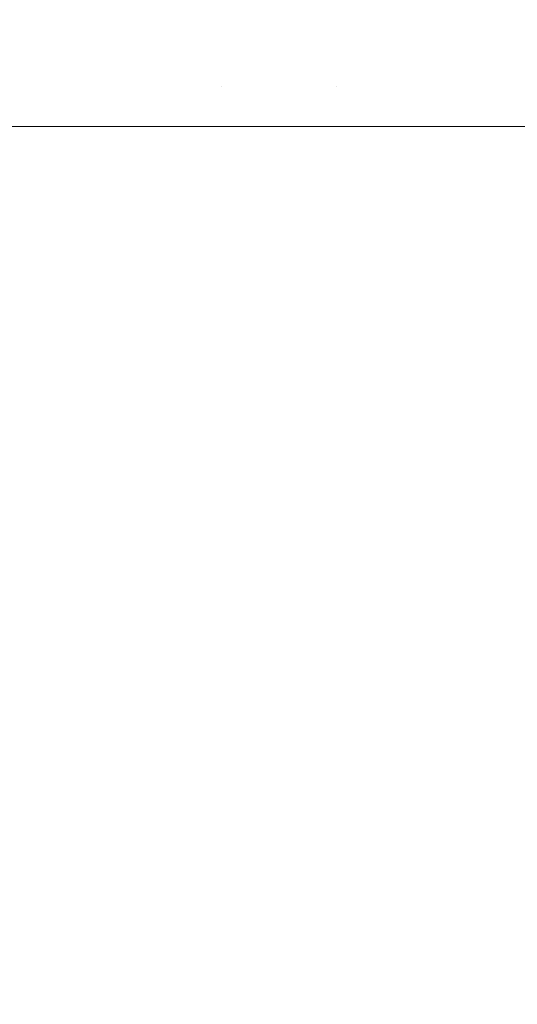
# Model space of a CAD drawing. Header units: centimetres. Extents: x -62 to 63, y 4 to 6.
# Tile 73 of 256: x -62.055 to -62.0388, y 5.8716 to 5.9037. Entities that reach past the tile are written whole.
import ezdxf

# ---------------------------------------------------------------- set-up
doc = ezdxf.new("R2010")
doc.units = ezdxf.units.CM
doc.header["$LTSCALE"] = 2.54
doc.layers.add('Lucido design-1', color=7, linetype='Continuous')

# ---------------------------------------------------------------- blocks, each defined once
blk = doc.blocks.new('Gruppo-4-1')
at = {"color": 7, "linetype": 'Continuous', "lineweight": 9}
for points, invisible_edges in [([(-62.055447, 5.902967, -2276.272546), (-62.051971, 5.902921, -2276.270043), (-62.051842, 5.904306, -2276.270043), (-62.055315, 5.904377, -2276.272546)], 15), ([(-62.051842, 5.904306, -2276.974297), (-62.051971, 5.902921, -2276.974297), (-62.055447, 5.902967, -2276.971794), (-62.055315, 5.904377, -2276.971794)], 15), ([(-62.048229, 5.904232, -2276.267604), (-62.051842, 5.904306, -2276.270043), (-62.051971, 5.902921, -2276.270043), (-62.048356, 5.902872, -2276.267604)], 15), ([(-62.048229, 5.904232, -2276.976736), (-62.048356, 5.902872, -2276.976736), (-62.051971, 5.902921, -2276.974297), (-62.051842, 5.904306, -2276.974297)], 15), ([(-62.048356, 5.902872, -2276.267604), (-62.04461, 5.902821, -2276.26523), (-62.044485, 5.904156, -2276.26523), (-62.048229, 5.904232, -2276.267604)], 15), ([(-62.044485, 5.904156, -2276.979109), (-62.04461, 5.902821, -2276.979109), (-62.048356, 5.902872, -2276.976736), (-62.048229, 5.904232, -2276.976736)], 15), ([(-62.044485, 5.904156, -2276.26523), (-62.04461, 5.902821, -2276.26523), (-62.040741, 5.902769, -2276.262924), (-62.040619, 5.904077, -2276.262924)], 15), ([(-62.040619, 5.904077, -2276.981416), (-62.040741, 5.902769, -2276.981416), (-62.04461, 5.902821, -2276.979109), (-62.044485, 5.904156, -2276.979109)], 15), ([(-62.040619, 5.904077, -2276.262924), (-62.040741, 5.902769, -2276.262924), (-62.036758, 5.902715, -2276.260685), (-62.036638, 5.903995, -2276.260685)], 15), ([(-62.036638, 5.903995, -2276.983655), (-62.036758, 5.902715, -2276.983655), (-62.040741, 5.902769, -2276.981416), (-62.040619, 5.904077, -2276.981416)], 15), ([(-62.055525, 5.901579, -2276.272546), (-62.052048, 5.901556, -2276.270043), (-62.051971, 5.902921, -2276.270043), (-62.055447, 5.902967, -2276.272546)], 15), ([(-62.055525, 5.901579, -2276.971794), (-62.055447, 5.902967, -2276.971794), (-62.051971, 5.902921, -2276.974297), (-62.052048, 5.901556, -2276.974297)], 15), ([(-62.048431, 5.901532, -2276.267604), (-62.048356, 5.902872, -2276.267604), (-62.051971, 5.902921, -2276.270043), (-62.052048, 5.901556, -2276.270043)], 15), ([(-62.052048, 5.901556, -2276.974297), (-62.051971, 5.902921, -2276.974297), (-62.048356, 5.902872, -2276.976736), (-62.048431, 5.901532, -2276.976736)], 15), ([(-62.044683, 5.901507, -2276.26523), (-62.04461, 5.902821, -2276.26523), (-62.048356, 5.902872, -2276.267604), (-62.048431, 5.901532, -2276.267604)], 15), ([(-62.048431, 5.901532, -2276.976736), (-62.048356, 5.902872, -2276.976736), (-62.04461, 5.902821, -2276.979109), (-62.044683, 5.901507, -2276.979109)], 15), ([(-62.040813, 5.901481, -2276.262924), (-62.040741, 5.902769, -2276.262924), (-62.04461, 5.902821, -2276.26523), (-62.044683, 5.901507, -2276.26523)], 15), ([(-62.044683, 5.901507, -2276.979109), (-62.04461, 5.902821, -2276.979109), (-62.040741, 5.902769, -2276.981416), (-62.040813, 5.901481, -2276.981416)], 15), ([(-62.036828, 5.901454, -2276.260685), (-62.036758, 5.902715, -2276.260685), (-62.040741, 5.902769, -2276.262924), (-62.040813, 5.901481, -2276.262924)], 15), ([(-62.040813, 5.901481, -2276.981416), (-62.040741, 5.902769, -2276.981416), (-62.036758, 5.902715, -2276.983655), (-62.036828, 5.901454, -2276.983655)], 15), ([(-62.052048, 5.901556, -2276.974297), (-62.051977, 5.900212, -2276.974363), (-62.056191, 5.900212, -2276.971314), (-62.055525, 5.901579, -2276.971794)], 13), ([(-62.056024, 5.900212, -2276.272901), (-62.051788, 5.900212, -2276.269845), (-62.052048, 5.901556, -2276.270043), (-62.055525, 5.901579, -2276.272546)], 14), ([(-62.048431, 5.901532, -2276.267604), (-62.052048, 5.901556, -2276.270043), (-62.051788, 5.900212, -2276.269845)], 11), ([(-62.051977, 5.900212, -2276.974363), (-62.052048, 5.901556, -2276.974297), (-62.048431, 5.901532, -2276.976736)], 11), ([(-62.048431, 5.901532, -2276.976736), (-62.047206, 5.900212, -2276.977543), (-62.051977, 5.900212, -2276.974363)], 9), ([(-62.051788, 5.900212, -2276.269845), (-62.048443, 5.900212, -2276.267623), (-62.048431, 5.901532, -2276.267604)], 10), ([(-62.048431, 5.901532, -2276.267604), (-62.048443, 5.900212, -2276.267623), (-62.046992, 5.900212, -2276.26666)], 9), ([(-62.044683, 5.901507, -2276.26523), (-62.048431, 5.901532, -2276.267604), (-62.046992, 5.900212, -2276.26666)], 11), ([(-62.044683, 5.901507, -2276.979109), (-62.047206, 5.900212, -2276.977543), (-62.048431, 5.901532, -2276.976736)], 11), ([(-62.041811, 5.900212, -2276.980848), (-62.047206, 5.900212, -2276.977543), (-62.044683, 5.901507, -2276.979109)], 10), ([(-62.046992, 5.900212, -2276.26666), (-62.044692, 5.900212, -2276.265256), (-62.044683, 5.901507, -2276.26523)], 10), ([(-62.044683, 5.901507, -2276.26523), (-62.044692, 5.900212, -2276.265256), (-62.041569, 5.900212, -2276.26335)], 9), ([(-62.041569, 5.900212, -2276.26335), (-62.040813, 5.901481, -2276.262924), (-62.044683, 5.901507, -2276.26523)], 11), ([(-62.044683, 5.901507, -2276.979109), (-62.040813, 5.901481, -2276.981416), (-62.041811, 5.900212, -2276.980848)], 11), ([(-62.036828, 5.901454, -2276.983655), (-62.036842, 5.900212, -2276.983637), (-62.041811, 5.900212, -2276.980848), (-62.040813, 5.901481, -2276.981416)], 13), ([(-62.040813, 5.901481, -2276.262924), (-62.041569, 5.900212, -2276.26335), (-62.03684, 5.900212, -2276.260706), (-62.036828, 5.901454, -2276.260685)], 13), ([(-62.056191, 5.900212, -2276.971314), (-62.051977, 5.900212, -2276.974363), (-62.051977, 4.300212, -2276.974363), (-62.052071, 4.300212, -2276.974295)], 10), ([(-62.052071, 4.300212, -2276.974295), (-62.056191, 4.300212, -2276.971314), (-62.056191, 5.900212, -2276.971314)], 10), ([(-62.051788, 5.900212, -2276.269845), (-62.056024, 5.900212, -2276.272901), (-62.056024, 4.300212, -2276.272901), (-62.052069, 4.300212, -2276.270048)], 10), ([(-62.052069, 4.300212, -2276.270048), (-62.051788, 4.300212, -2276.269845), (-62.051788, 5.900212, -2276.269845)], 10), ([(-62.051977, 4.300212, -2276.974363), (-62.051977, 5.900212, -2276.974363), (-62.047206, 5.900212, -2276.977543), (-62.047206, 4.300212, -2276.977543)], 5), ([(-62.048443, 5.900212, -2276.267623), (-62.051788, 5.900212, -2276.269845), (-62.051788, 4.300212, -2276.269845), (-62.048443, 4.300212, -2276.267623)], 10), ([(-62.048443, 4.300212, -2276.267623), (-62.046992, 4.300212, -2276.26666), (-62.046992, 5.900212, -2276.26666), (-62.048443, 5.900212, -2276.267623)], 10), ([(-62.047206, 5.900212, -2276.977543), (-62.041811, 5.900212, -2276.980848), (-62.041811, 4.300212, -2276.980848), (-62.044692, 4.300212, -2276.979084)], 10), ([(-62.044692, 4.300212, -2276.979084), (-62.047206, 4.300212, -2276.977543), (-62.047206, 5.900212, -2276.977543)], 10), ([(-62.044692, 5.900212, -2276.265256), (-62.046992, 5.900212, -2276.26666), (-62.046992, 4.300212, -2276.26666), (-62.044692, 4.300212, -2276.265256)], 10), ([(-62.044692, 4.300212, -2276.265256), (-62.041569, 4.300212, -2276.26335), (-62.041569, 5.900212, -2276.26335), (-62.044692, 5.900212, -2276.265256)], 10), ([(-62.036842, 4.300212, -2276.983637), (-62.041811, 4.300212, -2276.980848), (-62.041811, 5.900212, -2276.980848), (-62.036842, 5.900212, -2276.983637)], 10), ([(-62.03684, 5.900212, -2276.260706), (-62.041569, 5.900212, -2276.26335), (-62.041569, 4.300212, -2276.26335), (-62.03684, 4.300212, -2276.260706)], 10)]:
    blk.add_3dface(points, dxfattribs=dict(at, invisible_edges=invisible_edges))
blk = doc.blocks.new('Gruppo-5-1')
at = {"color": 7}
blk.add_blockref('Gruppo-4-1', (0, 0), dxfattribs=at)

msp = doc.modelspace()

# ---------------------------------------------------------------- block references
at = {"layer": 'Lucido design-1', "color": 7}
msp.add_blockref('Gruppo-5-1', (0, 0), dxfattribs=at)

doc.saveas('drawing.dxf')
